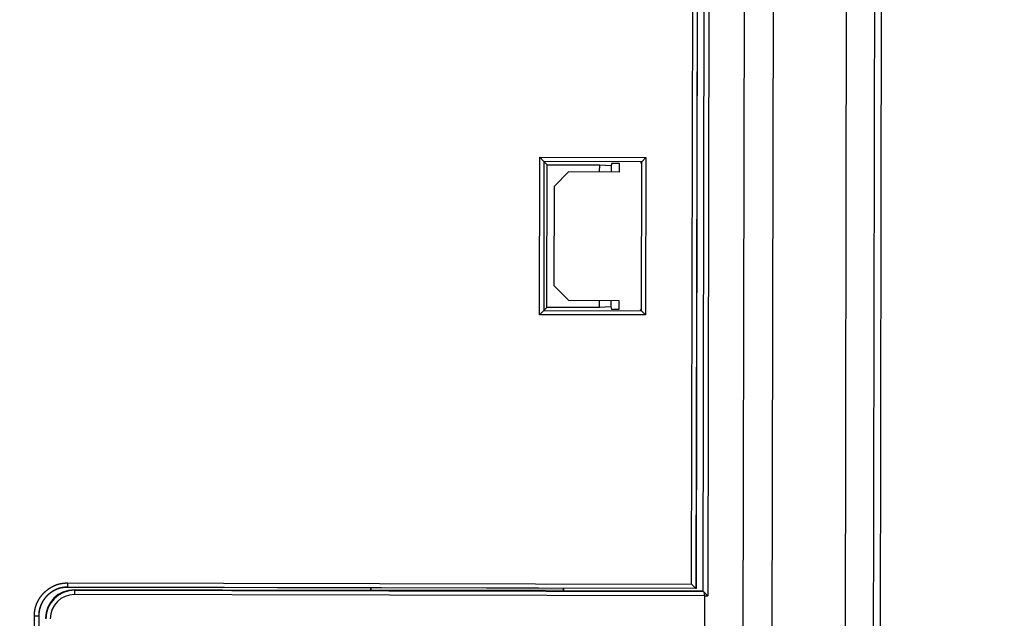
# Model space of a CAD drawing. Header units: millimetres. Extents: x 40090 to 187415, y -53271 to 40260.
# Tile 22 of 43: x 55889 to 55958, y 13899 to 13941. Entities that reach past the tile are written whole.
import ezdxf

# ---------------------------------------------------------------- set-up
doc = ezdxf.new("R2010")
doc.units = ezdxf.units.MM
doc.layers.add('AVM_projektor', color=6, linetype='Continuous')
doc.layers.add('AVM_reproduktor', color=6, linetype='Continuous')
doc.styles.add('AVM', font='arial.ttf')
doc.dimstyles.new('AVM-1_50', dxfattribs={"dimscale": 40, "dimtxt": 2.5, "dimasz": 2.5, "dimexe": 1.25, "dimexo": 0.625, "dimtad": 1, "dimdec": 0, "dimrnd": 1, "dimtxsty": 'AVM', "dimcen": 2.5, "dimclrd": 256, "dimclre": 256, "dimclrt": 256, "dimadec": 0, "dimazin": 0, "dimtfac": 1, "dimtdec": 0, "dimtmove": 0, "dimatfit": 3, "dimfxl": 0, "dimarcsym": 0})

# ---------------------------------------------------------------- blocks, each defined once
blk = doc.blocks.new('PT-FW430-bottom')
for p, q in [((170.364, 322.598), (-170.364, 322.598)), ((-197.924, 320.125), (95.719, 320.125)), ((95.669, 315.011), (-194.374, 315.011)), ((95.287, 312.974), (-193.722, 312.974)), ((-192.893, 310.484), (82.395, 310.484)), ((82.095, 310.161), (-192.663, 310.161)), ((82.095, 310.161), (82.065, 310.132)), ((82.095, 266.061), (82.095, 310.162)), ((82.395, 310.256), (82.395, 266.061)), ((-192.64, 310.132), (82.065, 310.132)), ((-192.295, 309.66), (81.893, 309.66)), ((-192.29, 309.652), (81.886, 309.652)), ((81.586, 309.353), (81.886, 309.652)), ((81.893, 309.66), (81.886, 309.652)), ((81.886, 309.652), (81.886, 265.559)), ((81.893, 309.66), (81.893, 265.559)), ((82.065, 310.132), (82.065, 300.359)), ((81.586, 309.353), (-192.079, 309.353)), ((81.586, 265.559), (81.586, 309.353)), ((51.979, 305.792), (51.679, 306.091)), ((51.679, 298.638), (51.679, 306.091)), ((51.679, 306.091), (62.721, 306.091)), ((62.721, 306.091), (62.421, 305.792)), ((62.721, 306.091), (62.721, 298.638)), ((52.069, 305.702), (51.979, 305.792)), ((51.979, 305.792), (51.979, 298.937)), ((62.421, 305.792), (51.979, 305.792)), ((62.331, 305.702), (62.421, 305.792)), ((62.421, 298.937), (62.421, 305.792)), ((52.069, 304.217), (52.7, 304.217)), ((52.07, 303.701), (52.07, 304.217)), ((52.7, 304.217), (52.7, 300.667)), ((61.7, 300.667), (61.7, 304.217)), ((61.7, 304.217), (62.331, 304.217)), ((62.33, 304.217), (62.33, 303.701)), ((52.07, 303.701), (52.243, 303.644)), ((52.2, 302.844), (52.243, 303.644)), ((52.243, 303.644), (52.7, 303.644)), ((61.7, 303.644), (62.157, 303.644)), ((62.157, 303.644), (62.33, 303.701)), ((62.157, 303.644), (62.2, 302.844)), ((52.7, 302.844), (52.2, 302.844)), ((52.2, 299.158), (52.2, 302.844)), ((62.2, 302.844), (61.7, 302.844)), ((62.2, 302.844), (62.2, 299.158)), ((53.7, 299.667), (52.7, 300.667)), ((61.7, 300.667), (60.7, 299.667)), ((81.893, 300.359), (82.065, 300.359)), ((81.893, 300.35), (82.056, 300.35)), ((82.065, 300.359), (82.056, 300.35)), ((82.056, 300.35), (82.056, 286.867)), ((52.2, 299.158), (51.979, 298.937)), ((62.2, 299.158), (52.2, 299.158)), ((60.7, 299.667), (53.7, 299.667)), ((62.2, 299.158), (62.421, 298.937)), ((51.979, 298.937), (51.679, 298.638)), ((62.721, 298.638), (51.679, 298.638)), ((51.979, 298.937), (62.421, 298.937)), ((62.721, 298.638), (62.421, 298.937)), ((82.056, 286.867), (81.893, 286.867)), ((82.065, 286.858), (81.893, 286.858)), ((82.056, 286.867), (82.065, 286.858)), ((82.065, 286.858), (82.065, 266.032)), ((82.065, 266.032), (82.095, 266.061)), ((82.095, 266.061), (82.395, 266.061)), ((83.893, 263.56), (144.307, 263.56)), ((83.893, 263.552), (144.307, 263.552)), ((144.307, 263.253), (83.9, 263.253))]:
    blk.add_line(p, q)
for centre, major_axis, ratio, start_param, end_param in [((82.095, 310.461), (0, -0.3), 0.017456, 0.017455, 0.043599), ((82.348, 310.256), (0, -3), 0.01571, 1.570797, 1.647129), ((84.065, 266.032), (1.415, 1.415), 0.999695, 2.356352, 3.926844), ((84.095, 266.062), (-1.415, -1.415), 0.999787, 5.49794, 7.068432), ((84.095, 266.062), (1.202, 1.202), 0.999695, 2.356348, 3.92684)]:
    blk.add_ellipse(centre, major_axis=major_axis, ratio=ratio, start_param=start_param, end_param=end_param)
for points, start_tangent, end_tangent in [([(95.802, 322.122), (76.22, 322.122), (56.638, 322.122), (37.057, 322.122), (17.475, 322.122), (-2.107, 322.122), (-21.688, 322.122), (-41.27, 322.122), (-60.852, 322.122), (-80.434, 322.122), (-100.015, 322.122), (-119.597, 322.122), (-139.179, 322.122), (-158.76, 322.122), (-178.342, 322.122), (-197.924, 322.122)], (-1, 0), (-1, 0)), ([(82.095, 310.162), (82.099, 310.166), (82.104, 310.172), (82.11, 310.179), (82.117, 310.187), (82.125, 310.196), (82.135, 310.206), (82.145, 310.217), (82.156, 310.229), (82.168, 310.242), (82.181, 310.256)], (0.656849, 0.754022), (0.681724, 0.73161)), ([(82.181, 310.256), (82.184, 310.259), (82.188, 310.263), (82.191, 310.267), (82.195, 310.27), (82.198, 310.274), (82.202, 310.278), (82.205, 310.282), (82.209, 310.286), (82.212, 310.29), (82.216, 310.293), (82.22, 310.297), (82.223, 310.301), (82.227, 310.305), (82.231, 310.309), (82.235, 310.313), (82.238, 310.317), (82.242, 310.322), (82.246, 310.326), (82.25, 310.33), (82.254, 310.334), (82.258, 310.338), (82.261, 310.342), (82.265, 310.347), (82.269, 310.351), (82.273, 310.355), (82.277, 310.359), (82.281, 310.363), (82.285, 310.368), (82.289, 310.372), (82.293, 310.376), (82.297, 310.38), (82.301, 310.385), (82.305, 310.389), (82.309, 310.393), (82.313, 310.397), (82.317, 310.402), (82.32, 310.406), (82.324, 310.41), (82.328, 310.414), (82.332, 310.418), (82.336, 310.422), (82.339, 310.426), (82.344, 310.43), (82.348, 310.435), (82.352, 310.44), (82.357, 310.444), (82.36, 310.448), (82.364, 310.452), (82.367, 310.455), (82.37, 310.459), (82.375, 310.463), (82.379, 310.468), (82.385, 310.474), (82.39, 310.479), (82.396, 310.485)], (0.680148, 0.733075), (0.6885, 0.725236)), ([(82.395, 310.256), (82.385, 310.256), (82.376, 310.256), (82.366, 310.256), (82.357, 310.256), (82.347, 310.256), (82.338, 310.256), (82.329, 310.256), (82.319, 310.256), (82.31, 310.256), (82.301, 310.256), (82.292, 310.256), (82.283, 310.256), (82.274, 310.256), (82.266, 310.256), (82.257, 310.256), (82.249, 310.256), (82.241, 310.256), (82.232, 310.256), (82.225, 310.256), (82.217, 310.256), (82.209, 310.256), (82.202, 310.256), (82.195, 310.256), (82.188, 310.256), (82.181, 310.256)], (-1, 0), (-1, 0)), ([(82.395, 310.256), (83.248, 310.256), (84.1, 310.256), (84.953, 310.256), (85.806, 310.256), (86.659, 310.256), (87.511, 310.256), (88.364, 310.256), (89.217, 310.256), (90.07, 310.256), (90.923, 310.256), (91.775, 310.256), (92.628, 310.256), (93.481, 310.256), (94.334, 310.256), (95.187, 310.256)], (1, 0), (1, 0)), ([(83.9, 263.253), (83.87, 263.252), (83.839, 263.252), (83.809, 263.253), (83.779, 263.253), (83.748, 263.255), (83.718, 263.256), (83.688, 263.258), (83.658, 263.261), (83.628, 263.264), (83.598, 263.267), (83.568, 263.271), (83.538, 263.276), (83.508, 263.28), (83.478, 263.286), (83.448, 263.291), (83.419, 263.297), (83.389, 263.304), (83.359, 263.31), (83.33, 263.318), (83.3, 263.325), (83.271, 263.334), (83.242, 263.342), (83.213, 263.351), (83.184, 263.36), (83.155, 263.37), (83.127, 263.38), (83.098, 263.391), (83.07, 263.401), (83.042, 263.413), (83.014, 263.424), (82.987, 263.436), (82.959, 263.448), (82.932, 263.461), (82.905, 263.474), (82.878, 263.487), (82.851, 263.501), (82.824, 263.515), (82.798, 263.529), (82.772, 263.544), (82.746, 263.559), (82.72, 263.575), (82.694, 263.59), (82.668, 263.607), (82.643, 263.623), (82.618, 263.64), (82.593, 263.657), (82.568, 263.675), (82.543, 263.692), (82.519, 263.711), (82.495, 263.729), (82.471, 263.748), (82.447, 263.767), (82.424, 263.786), (82.401, 263.806), (82.378, 263.826), (82.355, 263.846), (82.333, 263.866), (82.311, 263.887), (82.289, 263.907), (82.268, 263.929), (82.247, 263.95), (82.226, 263.972), (82.205, 263.994), (82.184, 264.016), (82.164, 264.038), (82.144, 264.061), (82.125, 264.084), (82.106, 264.107), (82.086, 264.131), (82.068, 264.155), (82.049, 264.179), (82.031, 264.203), (82.013, 264.228), (81.995, 264.252), (81.978, 264.277), (81.961, 264.303), (81.944, 264.328), (81.928, 264.354), (81.912, 264.379), (81.897, 264.405), (81.881, 264.431), (81.866, 264.458), (81.852, 264.484), (81.838, 264.511), (81.824, 264.538), (81.81, 264.565), (81.797, 264.592), (81.785, 264.619), (81.772, 264.647), (81.76, 264.674), (81.748, 264.702), (81.737, 264.73), (81.726, 264.759), (81.716, 264.787), (81.705, 264.816), (81.696, 264.845), (81.686, 264.874), (81.677, 264.903), (81.668, 264.932), (81.66, 264.961), (81.652, 264.99), (81.645, 265.02), (81.638, 265.049), (81.632, 265.079), (81.626, 265.108), (81.62, 265.138), (81.615, 265.168), (81.61, 265.197), (81.606, 265.227), (81.602, 265.257), (81.598, 265.287), (81.595, 265.317), (81.592, 265.347), (81.59, 265.377), (81.588, 265.408), (81.587, 265.438), (81.586, 265.468), (81.586, 265.498), (81.586, 265.529), (81.586, 265.559)], (-0.999666, -0.025833), (0.022062, 0.999757)), ([(81.586, 265.559), (81.616, 265.559), (81.645, 265.559), (81.674, 265.559), (81.701, 265.559), (81.728, 265.559), (81.753, 265.559), (81.777, 265.559), (81.798, 265.559), (81.819, 265.559), (81.837, 265.559), (81.852, 265.559), (81.866, 265.559), (81.877, 265.559), (81.885, 265.559), (81.89, 265.559)], (1, 0), (1, 0)), ([(81.886, 265.561), (81.885, 265.54), (81.885, 265.52), (81.885, 265.501), (81.885, 265.482), (81.886, 265.463), (81.886, 265.444), (81.887, 265.425), (81.888, 265.406), (81.89, 265.387), (81.891, 265.368), (81.893, 265.349), (81.895, 265.33), (81.897, 265.311), (81.899, 265.292), (81.901, 265.273), (81.904, 265.255), (81.907, 265.236), (81.91, 265.217), (81.913, 265.198), (81.917, 265.179), (81.92, 265.161), (81.924, 265.142), (81.928, 265.123), (81.933, 265.105), (81.937, 265.086), (81.942, 265.068), (81.947, 265.049), (81.952, 265.031), (81.957, 265.012), (81.962, 264.994), (81.968, 264.975), (81.974, 264.957), (81.98, 264.939), (81.986, 264.92), (81.992, 264.902), (81.999, 264.884), (82.006, 264.866), (82.012, 264.848), (82.02, 264.831), (82.027, 264.813), (82.034, 264.795), (82.042, 264.778), (82.049, 264.76), (82.057, 264.743), (82.065, 264.726), (82.073, 264.708), (82.082, 264.691), (82.09, 264.674), (82.099, 264.657), (82.108, 264.64), (82.117, 264.624), (82.126, 264.607), (82.135, 264.59), (82.145, 264.574), (82.155, 264.557), (82.164, 264.541), (82.174, 264.525), (82.184, 264.508), (82.195, 264.492), (82.205, 264.476), (82.216, 264.46), (82.227, 264.444), (82.238, 264.428), (82.249, 264.413), (82.26, 264.397), (82.271, 264.382), (82.283, 264.366), (82.294, 264.351), (82.306, 264.336), (82.318, 264.321), (82.33, 264.306), (82.342, 264.291), (82.354, 264.276), (82.367, 264.262), (82.379, 264.247), (82.392, 264.233), (82.404, 264.219), (82.417, 264.205), (82.43, 264.191), (82.443, 264.177), (82.457, 264.163), (82.47, 264.15), (82.483, 264.136), (82.497, 264.123), (82.511, 264.11), (82.524, 264.097), (82.538, 264.084), (82.552, 264.071), (82.567, 264.058), (82.581, 264.046), (82.595, 264.033), (82.61, 264.021), (82.625, 264.008), (82.639, 263.996), (82.654, 263.984), (82.67, 263.972), (82.685, 263.961), (82.7, 263.949), (82.715, 263.937), (82.731, 263.926), (82.747, 263.915), (82.762, 263.904), (82.778, 263.893), (82.794, 263.882), (82.81, 263.872), (82.826, 263.861), (82.842, 263.851), (82.858, 263.841), (82.874, 263.831), (82.891, 263.821), (82.907, 263.812), (82.924, 263.802), (82.94, 263.793), (82.957, 263.784), (82.974, 263.775), (82.991, 263.766), (83.007, 263.757), (83.024, 263.749), (83.041, 263.74), (83.059, 263.732), (83.076, 263.724), (83.093, 263.716), (83.11, 263.709), (83.128, 263.701), (83.145, 263.694), (83.163, 263.687), (83.181, 263.68), (83.199, 263.673), (83.216, 263.666), (83.234, 263.66), (83.252, 263.653), (83.271, 263.647), (83.289, 263.641), (83.307, 263.635), (83.325, 263.63), (83.344, 263.624), (83.362, 263.619), (83.381, 263.614), (83.4, 263.609), (83.418, 263.604), (83.437, 263.6), (83.456, 263.595), (83.474, 263.591), (83.493, 263.587), (83.512, 263.584), (83.531, 263.58), (83.55, 263.577), (83.568, 263.574), (83.587, 263.571), (83.606, 263.568), (83.625, 263.566), (83.644, 263.564), (83.663, 263.561), (83.682, 263.56), (83.701, 263.558), (83.72, 263.556), (83.739, 263.555), (83.758, 263.554), (83.777, 263.553), (83.796, 263.552), (83.816, 263.552), (83.834, 263.552), (83.853, 263.552), (83.873, 263.552), (83.894, 263.552)], (-0.025529, -0.999674), (0.999674, 0.025527)), ([(81.893, 265.559), (81.891, 265.559), (81.89, 265.559), (81.888, 265.559), (81.887, 265.559), (81.886, 265.559)], (-1, 0), (-1, 0)), ([(81.893, 265.561), (81.893, 265.55), (81.893, 265.541), (81.893, 265.531), (81.893, 265.522), (81.893, 265.513), (81.894, 265.504), (81.894, 265.495), (81.894, 265.486), (81.895, 265.476), (81.895, 265.467), (81.896, 265.458), (81.896, 265.449), (81.897, 265.439), (81.897, 265.43), (81.898, 265.421), (81.898, 265.412), (81.899, 265.403), (81.9, 265.393), (81.901, 265.384), (81.901, 265.375), (81.902, 265.366), (81.903, 265.357), (81.904, 265.347), (81.905, 265.338), (81.906, 265.329), (81.907, 265.32), (81.908, 265.311), (81.91, 265.302), (81.911, 265.292), (81.912, 265.283), (81.913, 265.274), (81.915, 265.265), (81.916, 265.256), (81.918, 265.247), (81.919, 265.238), (81.921, 265.228), (81.922, 265.219), (81.924, 265.21), (81.925, 265.201), (81.927, 265.192), (81.929, 265.183), (81.93, 265.174), (81.932, 265.165), (81.934, 265.156), (81.936, 265.147), (81.938, 265.138), (81.94, 265.129), (81.942, 265.12), (81.944, 265.111), (81.946, 265.102), (81.948, 265.093), (81.95, 265.084), (81.953, 265.075), (81.955, 265.066), (81.957, 265.057), (81.959, 265.048), (81.962, 265.039), (81.964, 265.03), (81.967, 265.021), (81.969, 265.012), (81.972, 265.003), (81.974, 264.994), (81.977, 264.986), (81.98, 264.977), (81.982, 264.968), (81.985, 264.959), (81.988, 264.95), (81.991, 264.942), (81.994, 264.933), (81.997, 264.924), (82, 264.915), (82.003, 264.906), (82.006, 264.898), (82.009, 264.889), (82.012, 264.88), (82.015, 264.872), (82.018, 264.863), (82.021, 264.854), (82.025, 264.846), (82.028, 264.837), (82.031, 264.828), (82.035, 264.82), (82.038, 264.811), (82.042, 264.803), (82.045, 264.794), (82.049, 264.786), (82.052, 264.777), (82.056, 264.769), (82.06, 264.76), (82.063, 264.752), (82.067, 264.743), (82.071, 264.735), (82.075, 264.726), (82.079, 264.718), (82.082, 264.71), (82.086, 264.701), (82.09, 264.693), (82.094, 264.685), (82.098, 264.676), (82.103, 264.668), (82.107, 264.66), (82.111, 264.652), (82.115, 264.643), (82.119, 264.635), (82.124, 264.627), (82.128, 264.619), (82.132, 264.611), (82.137, 264.603), (82.141, 264.594), (82.146, 264.586), (82.15, 264.578), (82.155, 264.57), (82.159, 264.562), (82.164, 264.554), (82.169, 264.546), (82.173, 264.538), (82.178, 264.53), (82.183, 264.522), (82.188, 264.515), (82.192, 264.507), (82.197, 264.499), (82.202, 264.491), (82.207, 264.483), (82.212, 264.476), (82.217, 264.468), (82.222, 264.46), (82.227, 264.452), (82.232, 264.445), (82.238, 264.437), (82.243, 264.429), (82.248, 264.422), (82.253, 264.414), (82.259, 264.407), (82.264, 264.399), (82.269, 264.392), (82.275, 264.384), (82.28, 264.377), (82.286, 264.369), (82.291, 264.362), (82.297, 264.354), (82.302, 264.347), (82.308, 264.34), (82.314, 264.332), (82.319, 264.325), (82.325, 264.318), (82.331, 264.311), (82.337, 264.303), (82.342, 264.296), (82.348, 264.289), (82.354, 264.282), (82.36, 264.275), (82.366, 264.268), (82.372, 264.261), (82.378, 264.254), (82.384, 264.247), (82.39, 264.24), (82.396, 264.233), (82.402, 264.226), (82.409, 264.219), (82.415, 264.212), (82.421, 264.205), (82.427, 264.199), (82.434, 264.192), (82.44, 264.185), (82.446, 264.178), (82.453, 264.172), (82.459, 264.165), (82.466, 264.159), (82.472, 264.152), (82.479, 264.145), (82.485, 264.139), (82.492, 264.132), (82.498, 264.126), (82.505, 264.12), (82.512, 264.113), (82.518, 264.107), (82.525, 264.1), (82.532, 264.094), (82.539, 264.088), (82.545, 264.082), (82.552, 264.075), (82.559, 264.069), (82.566, 264.063), (82.573, 264.057), (82.58, 264.051), (82.587, 264.045), (82.594, 264.039), (82.601, 264.033), (82.608, 264.027), (82.615, 264.021), (82.622, 264.015), (82.629, 264.009), (82.637, 264.003), (82.644, 263.998), (82.651, 263.992), (82.658, 263.986), (82.666, 263.981), (82.673, 263.975), (82.68, 263.969), (82.688, 263.964), (82.695, 263.958), (82.702, 263.953), (82.71, 263.947), (82.717, 263.942), (82.725, 263.936), (82.732, 263.931), (82.74, 263.926), (82.747, 263.92), (82.755, 263.915), (82.763, 263.91), (82.77, 263.904), (82.778, 263.899), (82.785, 263.894), (82.793, 263.889), (82.801, 263.884), (82.809, 263.879), (82.816, 263.874), (82.824, 263.869), (82.832, 263.864), (82.84, 263.859), (82.848, 263.854), (82.856, 263.85), (82.864, 263.845), (82.872, 263.84), (82.879, 263.835), (82.887, 263.831), (82.895, 263.826), (82.903, 263.822), (82.911, 263.817), (82.92, 263.812), (82.928, 263.808), (82.936, 263.804), (82.944, 263.799), (82.952, 263.795), (82.96, 263.79), (82.968, 263.786), (82.977, 263.782), (82.985, 263.778), (82.993, 263.774), (83.001, 263.769), (83.01, 263.765), (83.018, 263.761), (83.026, 263.757), (83.035, 263.753), (83.043, 263.749), (83.051, 263.745), (83.06, 263.742), (83.068, 263.738), (83.076, 263.734), (83.085, 263.73), (83.093, 263.726), (83.102, 263.723), (83.11, 263.719), (83.119, 263.716), (83.127, 263.712), (83.136, 263.708), (83.144, 263.705), (83.153, 263.702), (83.162, 263.698), (83.17, 263.695), (83.179, 263.691), (83.188, 263.688), (83.196, 263.685), (83.205, 263.682), (83.214, 263.679), (83.222, 263.675), (83.231, 263.672), (83.24, 263.669), (83.248, 263.666), (83.257, 263.663), (83.266, 263.661), (83.275, 263.658), (83.283, 263.655), (83.292, 263.652), (83.301, 263.649), (83.31, 263.647), (83.319, 263.644), (83.328, 263.641), (83.337, 263.639), (83.345, 263.636), (83.354, 263.634), (83.363, 263.631), (83.372, 263.629), (83.381, 263.626), (83.39, 263.624), (83.399, 263.622), (83.408, 263.619), (83.417, 263.617), (83.426, 263.615), (83.435, 263.613), (83.444, 263.611), (83.453, 263.609), (83.462, 263.607), (83.471, 263.605), (83.48, 263.603), (83.489, 263.601), (83.498, 263.599), (83.507, 263.597), (83.516, 263.596), (83.525, 263.594), (83.534, 263.592), (83.543, 263.591), (83.552, 263.589), (83.562, 263.587), (83.571, 263.586), (83.58, 263.584), (83.589, 263.583), (83.598, 263.582), (83.607, 263.58), (83.616, 263.579), (83.626, 263.578), (83.635, 263.576), (83.644, 263.575), (83.653, 263.574), (83.662, 263.573), (83.671, 263.572), (83.681, 263.571), (83.69, 263.57), (83.699, 263.569), (83.708, 263.568), (83.717, 263.567), (83.727, 263.567), (83.736, 263.566), (83.745, 263.565), (83.754, 263.565), (83.763, 263.564), (83.773, 263.563), (83.782, 263.563), (83.791, 263.562), (83.8, 263.562), (83.81, 263.561), (83.819, 263.561), (83.828, 263.561), (83.837, 263.561), (83.846, 263.56), (83.855, 263.56), (83.864, 263.56), (83.874, 263.56), (83.884, 263.56), (83.894, 263.56)], (0.006472, -0.999979), (0.999979, -0.006472)), ([(83.893, 263.56), (83.893, 263.558), (83.893, 263.557), (83.893, 263.555), (83.893, 263.554), (83.893, 263.552)], (0, -1), (0, -1)), ([(83.9, 263.253), (83.9, 263.283), (83.899, 263.312), (83.898, 263.341), (83.897, 263.368), (83.897, 263.395), (83.896, 263.42), (83.895, 263.443), (83.895, 263.465), (83.894, 263.485), (83.894, 263.503), (83.893, 263.519), (83.893, 263.533), (83.893, 263.544), (83.893, 263.552), (83.893, 263.557)], (-0.025824, 0.999667), (-0.025824, 0.999667))]:
    blk.add_spline(points, degree=3, dxfattribs=dict(start_tangent=start_tangent, end_tangent=end_tangent))

msp = doc.modelspace()

# ---------------------------------------------------------------- block references
at = {"layer": 'AVM_projektor', "rotation": 269.8895464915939}
msp.add_blockref('PT-FW430-bottom', (55626.686, 13983.842), dxfattribs=at)

# ---------------------------------------------------------------- leaders
at = {"layer": 'AVM_reproduktor', "annotation_type": 0, "has_hookline": 1, "hookline_direction": 0, "text_width": 371.112}
msp.add_leader([(55840.427, 13921.759), (56170.966, 13420.012), (56230.966, 13420.012)], dimstyle='AVM-1_50', override={"dimasz": 1.5, "dimgap": 0.625, "dimtad": 0, "dimclrd": 6}, dxfattribs=at)

doc.saveas('drawing.dxf')
